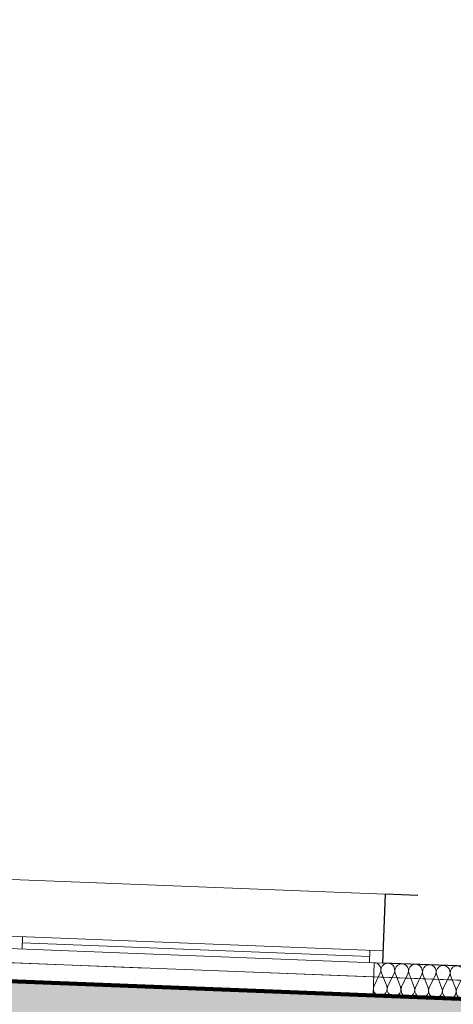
# Model space of a CAD drawing. Extents: x -134780 to 5540120, y 74663 to 5964901.
# Tile 24 of 71: x 5539586.28 to 5539588.93, y 5961325.86 to 5961331.86. Entities that reach past the tile are written whole.
import ezdxf

# ---------------------------------------------------------------- set-up
doc = ezdxf.new("R2010")
doc.units = 0
doc.header["$MEASUREMENT"] = 0
doc.set_wipeout_variables(frame=1)
doc.linetypes.add('L_0_06', pattern=[2, 1.5, -0.5])
for name, color, linetype, lineweight in [('312_budynek_ewidencyjny_Nr_Pióra__7', 7, 'Continuous', 13), ('Arch wyburzenia_Nr_Pióra__46', 5, 'Continuous', 13), ('Arch wykończenie_Nr_Pióra__46', 5, 'Continuous', 13), ('arch wypelnienia_Nr_Pióra__118', 7, 'Continuous', 211), ('bt_Nr_Pióra__7', 7, 'Continuous', 13), ('INWENT RZĘDNE_Nr_Pióra__15', 214, 'Continuous', 25), ('INWENT.ŚCIANY_Nr_Pióra__1', 7, 'Continuous', 25), ('mapa', 7, 'Continuous', 13), ('zasuwa_lub_zawor_Nr_Pióra__7', 7, 'Continuous', 13)]:
    doc.layers.add(name, color=color, linetype=linetype, lineweight=lineweight)
doc.layers.add('Arch ocieplenie', color=7, linetype='Continuous')
doc.layers.add('INWENT RZĘDNE', color=7, linetype='Continuous')
for name, color, linetype, lineweight, true_color in [('Arch ocieplenie_Nr_Pióra__22', 7, 'Continuous', 9, 0x7f7f7f), ('Arch okna_Nr_Pióra__4', 7, 'Continuous', 9, 0x029e21), ('arch wypelnienia_Nr_Pióra__17', 7, 'Continuous', 15, 0xdcd705)]:
    doc.layers.add(name, color=color, linetype=linetype, lineweight=lineweight, true_color=true_color)
doc.styles.add('GENERATED_STYLE_1', font='txt')

# ---------------------------------------------------------------- blocks, each defined once
blk = doc.blocks.new('Koty wysokościowe_3', base_point=(-132337.8203472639, 105885.6061099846))
at = {"layer": 'INWENT RZĘDNE_Nr_Pióra__15', "linetype": 'Continuous'}
for points in [[(-132337.8203472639, 105885.6061099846), (-131737.8203472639, 105885.6061099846), (-131783.4926277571, 106115.2161694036), (-131913.556278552, 106309.8701786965), (-132108.2102878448, 106439.9338294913), (-132337.8203472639, 106485.6061099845)], [(-132337.8203472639, 105885.6061099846), (-132937.8203472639, 105885.6061099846), (-132892.1480667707, 105655.9960505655), (-132762.0844159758, 105461.3420412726), (-132567.430406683, 105331.2783904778), (-132337.8203472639, 105285.6061099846)]]:
    blk.add_hatch(color=256, dxfattribs=at).paths.add_polyline_path(points, flags=0)
for p, q in [((-132337.8203472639, 104685.6061099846), (-132337.8203472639, 107085.6061099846)), ((-133537.8203472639, 105885.6061099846), (-131137.8203472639, 105885.6061099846))]:
    blk.add_line(p, q, dxfattribs=at)
blk.add_circle((-132337.8203472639, 105885.6061099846), 600.0000000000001, dxfattribs=at)
at = {"layer": 'INWENT RZĘDNE_Nr_Pióra__15', "insert": (-131137.8203472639, 107085.6061099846), "char_height": 1200, "attachment_point": 7, "style": 'GENERATED_STYLE_1'}
blk.add_mtext('{±0,00}', dxfattribs=at)
blk = doc.blocks.new('Izolacja cieplna 14_14', base_point=(-125390.8624989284, 100737.8472621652))
at = {"layer": 'Arch ocieplenie_Nr_Pióra__22', "linetype": 'Continuous'}
for p, q in [((-125392.8045369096, 100597.4124316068), (-125354.5653004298, 100676.7846614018)), ((-125347.4815649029, 100676.5077727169), (-125315.5544967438, 100594.3928860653)), ((-125308.468939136, 100594.115926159), (-125270.2297026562, 100673.4881559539)), ((-125263.1459671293, 100673.2112672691), (-125231.2188989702, 100591.0963806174)), ((-125224.1333413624, 100590.8194207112), (-125185.8941048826, 100670.1916505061)), ((-125178.8103693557, 100669.9147618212), (-125146.8833011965, 100587.7998751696)), ((-125139.7977435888, 100587.5229152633), (-125101.5585071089, 100666.8951450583)), ((-125094.4747715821, 100666.6182563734), (-125062.547703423, 100584.5033697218)), ((-125055.4621458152, 100584.2264098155), (-125017.2229093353, 100663.5986396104)), ((-125010.1391738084, 100663.3217509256), (-124978.2121056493, 100581.2068642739)), ((-124971.1265480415, 100580.9299043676), (-124932.8873115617, 100660.3021341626)), ((-124925.8035760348, 100660.0252454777), (-124893.8765078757, 100577.9103588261)), ((-124886.7909502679, 100577.6333989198), (-124848.5517137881, 100657.0056287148)), ((-124841.4679782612, 100656.7287400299), (-124809.5409101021, 100574.6138533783)), ((-124802.4553524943, 100574.336893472), (-124764.2161160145, 100653.7091232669)), ((-124757.1323804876, 100653.4322345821), (-124725.2053123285, 100571.3173479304)), ((-124718.1197547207, 100571.0403880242), (-124679.8805182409, 100650.4126178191)), ((-124672.796782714, 100650.1357291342), (-124640.8697145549, 100568.0208424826)), ((-124633.7841569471, 100567.7438825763), (-124595.5449204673, 100647.1161123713)), ((-124588.4611849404, 100646.8392236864), (-124556.5341167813, 100564.7243370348)), ((-124549.4485591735, 100564.4473771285), (-124511.2093226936, 100643.8196069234)), ((-124504.1255871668, 100643.5427182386), (-124472.1985190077, 100561.4278315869)), ((-124465.1129613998, 100561.1508716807), (-124426.87372492, 100640.5231014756)), ((-124419.7899893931, 100640.2462127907), (-124387.862921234, 100558.1313261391)), ((-124380.7773636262, 100557.8543662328), (-124342.5381271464, 100637.2265960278)), ((-124335.4543916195, 100636.9497073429), (-124303.5273234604, 100554.8348206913)), ((-124296.4417658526, 100554.557860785), (-124258.2025293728, 100633.9300905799)), ((-124251.1187938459, 100633.6532018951), (-124219.1917256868, 100551.5383152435)), ((-124212.106168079, 100551.2613553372), (-124173.8669315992, 100630.6335851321)), ((-124166.7831960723, 100630.3566964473), (-124134.8561279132, 100548.2418097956)), ((-124127.7705703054, 100547.9648498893), (-124089.5313338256, 100627.3370796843)), ((-124082.4475982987, 100627.0601909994), (-124050.5205301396, 100544.9453043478)), ((-124043.4349725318, 100544.6683444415), (-124005.195736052, 100624.0405742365)), ((-123998.1120005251, 100623.7636855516), (-123966.184932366, 100541.6487989)), ((-123959.0993747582, 100541.3718389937), (-123920.8601382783, 100620.7440687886)), ((-123913.7764027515, 100620.4671801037), (-123881.8493345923, 100538.3522934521)), ((-123874.7637769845, 100538.0753335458), (-123836.5245405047, 100617.4475633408)), ((-123829.4408049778, 100617.1706746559), (-123797.5137368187, 100535.0557880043)), ((-123790.4281792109, 100534.778828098), (-123752.1889427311, 100614.151057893)), ((-123745.1052072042, 100613.8741692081), (-123713.1781390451, 100531.7592825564)), ((-123706.0925814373, 100531.4823226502), (-123667.8533449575, 100610.8545524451)), ((-123660.7696094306, 100610.5776637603), (-123628.8425412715, 100528.4627771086)), ((-123621.7569836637, 100528.1858172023), (-123583.5177471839, 100607.5580469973)), ((-123576.434011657, 100607.2811583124), (-123544.5069434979, 100525.1662716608)), ((-123537.4213858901, 100524.8893117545), (-123499.1821494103, 100604.2615415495)), ((-123492.0984138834, 100603.9846528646), (-123460.1713457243, 100521.869766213)), ((-123453.0857881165, 100521.5928063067), (-123414.8465516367, 100600.9650361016)), ((-123407.7628161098, 100600.6881474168), (-123375.8357479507, 100518.5732607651)), ((-123368.7501903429, 100518.2963008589), (-123330.510953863, 100597.6685306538)), ((-123323.4272183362, 100597.3916419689), (-123291.500150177, 100515.2767553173)), ((-123284.4145925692, 100514.999795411), (-123246.1753560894, 100594.372025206)), ((-123239.0916205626, 100594.0951365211), (-123207.1645524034, 100511.9802498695)), ((-123200.0789947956, 100511.7032899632), (-123161.8397583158, 100591.0755197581)), ((-123154.7560227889, 100590.7986310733), (-123122.8289546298, 100508.6837444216)), ((-123115.743397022, 100508.4067845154), (-123077.5041605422, 100587.7790143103)), ((-123070.4204250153, 100587.5021256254), (-123038.4933568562, 100505.3872389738)), ((-123031.4077992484, 100505.1102790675), (-122993.1685627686, 100584.4825088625)), ((-122986.0848272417, 100584.2056201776), (-122954.1577590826, 100502.090733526)), ((-122947.0722014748, 100501.8137736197), (-122908.832964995, 100581.1860034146)), ((-122901.7492294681, 100580.9091147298), (-122869.822161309, 100498.7942280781)), ((-122862.7366037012, 100498.5172681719), (-122824.4973672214, 100577.8894979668)), ((-122817.4136316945, 100577.6126092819), (-122785.4865635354, 100495.4977226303)), ((-122778.4010059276, 100495.220762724), (-122740.1617694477, 100574.592992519)), ((-122733.0780339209, 100574.3161038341), (-122701.1509657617, 100492.2012171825)), ((-122694.0654081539, 100491.9242572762), (-122655.8261716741, 100571.2964870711)), ((-122648.7424361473, 100571.0195983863), (-122616.8153679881, 100488.9047117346)), ((-122609.7298103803, 100488.6277518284), (-122571.4905739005, 100567.9999816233)), ((-122564.4068383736, 100567.7230929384), (-122532.4797702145, 100485.6082062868)), ((-122525.3942126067, 100485.3312463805), (-122487.1549761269, 100564.7034761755)), ((-122480.0712406, 100564.4265874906), (-122448.1441724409, 100482.311700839)), ((-122441.0586148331, 100482.0347409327), (-122402.8193783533, 100561.4069707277)), ((-122395.7356428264, 100561.1300820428), (-122363.8085746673, 100479.0151953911)), ((-122356.7230170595, 100478.7382354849), (-122318.4837805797, 100558.1104652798)), ((-122311.4000450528, 100557.8335765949), (-122279.4729768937, 100475.7186899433)), ((-122272.3874192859, 100475.441730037), (-122234.1481828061, 100554.813959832)), ((-122227.0644472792, 100554.5370711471), (-122195.1373791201, 100472.4221844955)), ((-122188.0518215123, 100472.1452245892), (-122149.8125850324, 100551.5174543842)), ((-122142.7288495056, 100551.2405656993), (-122110.8017813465, 100469.1256790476)), ((-122103.7162237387, 100468.8487191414), (-122065.4769872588, 100548.2209489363)), ((-122058.393251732, 100547.9440602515), (-122026.4661835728, 100465.8291735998)), ((-122019.380625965, 100465.5522136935), (-121981.1413894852, 100544.9244434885)), ((-121974.0576539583, 100544.6475548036), (-121942.1305857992, 100462.532668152)), ((-121935.0450281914, 100462.2557082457), (-121896.8057917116, 100541.6279380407)), ((-121889.7220561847, 100541.3510493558), (-121857.7949880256, 100459.2361627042)), ((-121850.7094304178, 100458.9592027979), (-121812.470193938, 100538.3314325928)), ((-121805.3864584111, 100538.0545439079), (-121773.459390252, 100455.9396572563)), ((-121766.3738326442, 100455.6626973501), (-121728.1345961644, 100535.034927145)), ((-121721.0508606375, 100534.7580384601), (-121689.1237924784, 100452.6431518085)), ((-121682.0382348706, 100452.3661919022), (-121643.7989983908, 100531.7384216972)), ((-121636.7152628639, 100531.4615330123), (-121604.7881947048, 100449.3466463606)), ((-121597.702637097, 100449.0696864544), (-121559.4634006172, 100528.4419162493)), ((-121552.3796650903, 100528.1650275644), (-121520.4525969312, 100446.0501409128)), ((-121513.3670393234, 100445.7731810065), (-121475.1278028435, 100525.1454108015)), ((-121468.0440673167, 100524.8685221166), (-121436.1169991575, 100442.753635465)), ((-121429.0314415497, 100442.4766755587), (-121390.7922050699, 100521.8489053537)), ((-121383.708469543, 100521.5720166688), (-121351.7814013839, 100439.4571300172)), ((-121344.6958437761, 100439.1801701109), (-121306.4566072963, 100518.5523999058)), ((-121299.3728717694, 100518.275511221), (-121267.4458036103, 100436.1606245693)), ((-121260.3602460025, 100435.8836646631), (-121222.1210095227, 100515.255894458)), ((-121215.0372739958, 100514.9790057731), (-121183.1102058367, 100432.8641191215))]:
    blk.add_line(p, q, dxfattribs=at)
for centre, start_param, end_param in [((-125392.523823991, 100695.34502928), 4.299595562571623, 6.28318530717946), ((-125308.1900647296, 100692.048579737), 4.299595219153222, 8.26677440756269), ((-125223.854466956, 100688.7520742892), 4.299595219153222, 8.266774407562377), ((-125139.5188691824, 100685.4555688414), 4.299595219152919, 8.26677440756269), ((-125055.1832714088, 100682.1590633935), 4.299595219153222, 8.266774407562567), ((-124970.8476736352, 100678.8625579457), 4.299595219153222, 8.266774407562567), ((-124886.5120758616, 100675.5660524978), 4.299595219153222, 8.266774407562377), ((-124802.176478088, 100672.26954705), 4.299595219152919, 8.26677440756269), ((-124717.8408803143, 100668.9730416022), 4.299595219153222, 8.26677440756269), ((-124633.5052825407, 100665.6765361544), 4.299595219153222, 8.26677440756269), ((-124549.1696847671, 100662.3800307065), 4.299595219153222, 8.266774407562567), ((-124464.8340869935, 100659.0835252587), 4.299595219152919, 8.266774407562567), ((-124380.4984892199, 100655.7870198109), 4.299595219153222, 8.26677440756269), ((-124296.1628914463, 100652.490514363), 4.299595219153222, 8.26677440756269), ((-124211.8272936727, 100649.1940089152), 4.299595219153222, 8.26677440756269), ((-124127.491695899, 100645.8975034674), 4.299595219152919, 8.26677440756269), ((-124043.1560981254, 100642.6009980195), 4.299595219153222, 8.266774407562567), ((-123958.8205003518, 100639.3044925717), 4.299595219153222, 8.266774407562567), ((-123874.4849025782, 100636.0079871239), 4.299595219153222, 8.26677440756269), ((-123790.1493048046, 100632.711481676), 4.299595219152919, 8.26677440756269), ((-123705.813707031, 100629.4149762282), 4.299595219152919, 8.26677440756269), ((-123621.4781092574, 100626.1184707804), 4.299595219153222, 8.266774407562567), ((-123537.1425114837, 100622.8219653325), 4.299595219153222, 8.266774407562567), ((-123452.8069137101, 100619.5254598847), 4.299595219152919, 8.26677440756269), ((-123368.4713159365, 100616.2289544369), 4.299595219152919, 8.26677440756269), ((-123284.1357181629, 100612.932448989), 4.299595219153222, 8.26677440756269), ((-123199.8001203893, 100609.6359435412), 4.299595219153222, 8.26677440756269), ((-123115.4645226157, 100606.3394380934), 4.299595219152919, 8.266774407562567), ((-123031.1289248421, 100603.0429326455), 4.299595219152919, 8.266774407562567), ((-122946.7933270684, 100599.7464271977), 4.299595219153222, 8.266774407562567), ((-122862.4577292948, 100596.4499217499), 4.299595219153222, 8.26677440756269), ((-122778.1221315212, 100593.153416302), 4.299595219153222, 8.266774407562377), ((-122693.7865337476, 100589.8569108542), 4.299595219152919, 8.26677440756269), ((-122609.450935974, 100586.5604054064), 4.299595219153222, 8.26677440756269), ((-122525.1153382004, 100583.2638999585), 4.299595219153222, 8.266774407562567), ((-122440.7797404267, 100579.9673945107), 4.299595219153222, 8.266774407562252), ((-122356.4441426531, 100576.6708890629), 4.299595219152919, 8.26677440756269), ((-122272.1085448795, 100573.3743836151), 4.299595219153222, 8.26677440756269), ((-122187.7729471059, 100570.0778781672), 4.299595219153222, 8.26677440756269), ((-125354.845966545, 100578.85204594), 1.158003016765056, 5.125182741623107), ((-125270.5103687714, 100575.5555404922), 1.158003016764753, 5.125182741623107), ((-125186.1747709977, 100572.2590350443), 1.158003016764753, 5.125182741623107), ((-125101.8391732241, 100568.9625295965), 1.158003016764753, 5.12518274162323), ((-125017.5035754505, 100565.6660241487), 1.158003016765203, 5.12518274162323), ((-124933.1679776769, 100562.3695187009), 1.158003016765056, 5.125182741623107), ((-124848.8323799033, 100559.073013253), 1.158003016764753, 5.125182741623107), ((-124764.4967821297, 100555.7765078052), 1.158003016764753, 5.125182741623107), ((-124680.1611843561, 100552.4800023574), 1.158003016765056, 5.125182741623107), ((-124595.8255865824, 100549.1834969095), 1.158003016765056, 5.12518274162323), ((-124511.4899888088, 100545.8869914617), 1.1580030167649, 5.12518274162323), ((-124427.1543910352, 100542.5904860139), 1.158003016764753, 5.125182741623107), ((-124342.8187932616, 100539.293980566), 1.158003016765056, 5.125182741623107), ((-124258.483195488, 100535.9974751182), 1.158003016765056, 5.125182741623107), ((-122103.4373493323, 100566.7813727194), 4.299595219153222, 8.26677440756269), ((-122019.1017515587, 100563.4848672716), 4.299595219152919, 8.266774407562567), ((-121934.7661537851, 100560.1883618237), 4.299595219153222, 8.266774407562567), ((-121850.4305560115, 100556.8918563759), 4.299595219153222, 8.26677440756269), ((-121766.0949582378, 100553.5953509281), 4.299595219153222, 8.26677440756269), ((-121681.7593604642, 100550.2988454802), 4.299595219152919, 8.26677440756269), ((-121597.4237626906, 100547.0023400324), 4.299595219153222, 8.26677440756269), ((-121513.088164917, 100543.7058345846), 4.299595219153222, 8.266774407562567), ((-121428.7525671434, 100540.4093291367), 4.299595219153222, 8.266774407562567), ((-121344.4169693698, 100537.1128236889), 4.299595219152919, 8.26677440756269), ((-121260.0813715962, 100533.8163182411), 4.299595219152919, 8.26677440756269), ((-121175.7457738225, 100530.5198127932), 6.283185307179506, 8.26677440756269), ((-124174.1475977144, 100532.7009696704), 1.158003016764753, 5.12518274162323), ((-124089.8119999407, 100529.4044642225), 1.158003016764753, 5.12518274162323), ((-124005.4764021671, 100526.1079587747), 1.158003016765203, 5.12518274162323), ((-123921.1408043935, 100522.8114533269), 1.158003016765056, 5.125182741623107), ((-123836.8052066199, 100519.514947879), 1.158003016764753, 5.125182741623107), ((-123752.4696088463, 100516.2184424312), 1.158003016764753, 5.125182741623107), ((-123668.1340110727, 100512.9219369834), 1.158003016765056, 5.125182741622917), ((-123583.7984132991, 100509.6254315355), 1.158003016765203, 5.12518274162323), ((-123499.4628155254, 100506.3289260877), 1.1580030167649, 5.12518274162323), ((-123415.1272177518, 100503.0324206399), 1.158003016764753, 5.125182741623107), ((-123330.7916199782, 100499.7359151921), 1.158003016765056, 5.125182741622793), ((-123246.4560222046, 100496.4394097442), 1.158003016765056, 5.125182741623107), ((-123162.120424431, 100493.1429042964), 1.158003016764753, 5.12518274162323), ((-123077.7848266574, 100489.8463988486), 1.1580030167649, 5.12518274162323), ((-122993.4492288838, 100486.5498934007), 1.158003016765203, 5.125182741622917), ((-122909.1136311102, 100483.2533879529), 1.158003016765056, 5.125182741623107), ((-122824.7780333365, 100479.9568825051), 1.158003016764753, 5.125182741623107), ((-122740.4424355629, 100476.6603770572), 1.158003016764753, 5.125182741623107), ((-122656.1068377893, 100473.3638716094), 1.158003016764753, 5.12518274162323), ((-122571.7712400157, 100470.0673661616), 1.158003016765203, 5.12518274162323), ((-122487.4356422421, 100466.7708607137), 1.158003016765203, 5.12518274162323), ((-122403.1000444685, 100463.4743552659), 1.158003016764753, 5.125182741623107), ((-122318.7644466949, 100460.1778498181), 1.158003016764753, 5.125182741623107), ((-122234.4288489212, 100456.8813443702), 1.158003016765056, 5.125182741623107), ((-122150.0932511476, 100453.5848389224), 1.158003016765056, 5.12518274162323), ((-122065.757653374, 100450.2883334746), 1.158003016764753, 5.12518274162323), ((-121981.4220556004, 100446.9918280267), 1.1580030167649, 5.12518274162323), ((-121897.0864578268, 100443.6953225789), 1.158003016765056, 5.125182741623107), ((-121812.7508600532, 100440.3988171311), 1.158003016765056, 5.125182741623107), ((-121728.4152622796, 100437.1023116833), 1.158003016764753, 5.125182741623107), ((-121644.0796645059, 100433.8058062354), 1.158003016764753, 5.125182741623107), ((-121559.7440667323, 100430.5093007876), 1.158003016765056, 5.12518274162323), ((-121475.4084689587, 100427.2127953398), 1.158003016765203, 5.12518274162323), ((-121391.0728711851, 100423.9162898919), 1.1580030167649, 5.12518274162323), ((-121306.7372734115, 100420.6197844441), 1.158003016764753, 5.125182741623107), ((-121222.4016756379, 100417.3232789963), 1.158003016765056, 5.125182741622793)]:
    blk.add_ellipse(centre, major_axis=(1.661325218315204, 42.5022368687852), ratio=0.9921097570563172, start_param=start_param, end_param=end_param, dxfattribs=at)
blk = doc.blocks.new('mapa')
at = {"layer": 'arch wypelnienia_Nr_Pióra__17', "linetype": 'Continuous', "lineweight": 0}
blk.add_hatch(color=253, dxfattribs=at).paths.add_polyline_path([(5539592.70566182, 5961325.746081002), (5539585.755968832, 5961326.017728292), (5539585.740345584, 5961325.618033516), (5539593.089733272, 5961325.330761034), (5539593.105356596, 5961325.730457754)], flags=0)
at = {"layer": '312_budynek_ewidencyjny_Nr_Pióra__7', "color": 252, "linetype": 'Continuous', "flags": 128}
blk.add_lwpolyline([(5539592.23, 5961325.88), (5539579.560000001, 5961326.370000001)], dxfattribs=at)
at = {"layer": 'Arch okna_Nr_Pióra__4', "color": 252, "linetype": 'Continuous'}
for p, q in [((5539588.513097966, 5961326.530433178), (5539586.234837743, 5961326.619485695)), ((5539588.499622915, 5961326.185696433), (5539586.22136269, 5961326.27474895)), ((5539586.301301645, 5961326.271624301), (5539586.298372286, 5961326.19668153)), ((5539588.418219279, 5961326.151349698), (5539586.299836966, 5961326.234152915)), ((5539588.496693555, 5961326.110753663), (5539586.218433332, 5961326.19980618)), ((5539588.419683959, 5961326.188821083), (5539588.416754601, 5961326.113878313)), ((5539588.438920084, 5961325.912859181), (5539586.260583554, 5961325.998005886))]:
    blk.add_line(p, q, dxfattribs=at)
at = {"layer": 'Arch wyburzenia_Nr_Pióra__46', "color": 252, "linetype": 'Continuous'}
blk.add_line((5539588.446731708, 5961326.112706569), (5539588.438920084, 5961325.912859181), dxfattribs=at)
at = {"layer": 'Arch wykończenie_Nr_Pióra__46', "color": 252, "linetype": 'Continuous'}
blk.add_line((5539588.438920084, 5961325.912859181), (5539592.70566182, 5961325.746081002), dxfattribs=at)
at = {"layer": 'arch wypelnienia_Nr_Pióra__118', "linetype": 'Continuous', "flags": 128}
blk.add_lwpolyline([(5539579.088503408, 5961327.108979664), (5539579.056085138, 5961326.279612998), (5539592.70566182, 5961325.746081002), (5539592.738079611, 5961326.575449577), (5539592.438309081, 5961326.587167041), (5539592.731244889, 5961334.081442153), (5539592.877268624, 5961337.808595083), (5539594.915375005, 5961337.728916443), (5539595.057323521, 5961341.359881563), (5539593.023003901, 5961341.435626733), (5539593.468662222, 5961352.947035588), (5539593.768433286, 5961352.935317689), (5539593.78718122, 5961353.414952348), (5539593.28756275, 5961353.434481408), (5539593.290535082, 5961353.510523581), (5539586.99, 5961353.68), (5539586.89, 5961350.36), (5539580.53, 5961350.62), (5539580.536283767, 5961350.808512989), (5539580.015547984, 5961350.825870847), (5539579.996800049, 5961350.346236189), (5539580.296571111, 5961350.334519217), (5539579.388274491, 5961327.097264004)], close=True, dxfattribs=at)
at = {"layer": 'bt_Nr_Pióra__7', "color": 252, "linetype": 'L_0_06'}
blk.add_line((5539579.560000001, 5961326.370000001), (5539592.23, 5961325.88), dxfattribs=at)
at = {"layer": 'INWENT.ŚCIANY_Nr_Pióra__1', "color": 252, "linetype": 'Continuous'}
for p, q in [((5539588.513097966, 5961326.530433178), (5539588.496693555, 5961326.110753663)), ((5539588.712945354, 5961326.522621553), (5539588.513097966, 5961326.530433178)), ((5539592.213854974, 5961325.965457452), (5539588.496693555, 5961326.110753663))]:
    blk.add_line(p, q, dxfattribs=at)
at = {"layer": 'Arch ocieplenie', "color": 252, "linetype": 'Continuous', "lineweight": 9, "xscale": 0.001, "yscale": 0.001, "zscale": 0.001}
blk.add_blockref('Izolacja cieplna 14_14', (5539588.446731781, 5961326.112708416), dxfattribs=at)
at = {"layer": 'INWENT RZĘDNE', "color": 252, "lineweight": 25, "xscale": 0.001, "yscale": 0.001, "zscale": 0.001}
blk.add_blockref('Koty wysokościowe_3', (5539581.499773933, 5961331.260467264), dxfattribs=at)

msp = doc.modelspace()

# ---------------------------------------------------------------- block references
at = {"layer": 'mapa', "color": 4, "lineweight": 40}
msp.add_blockref('mapa', (0, 0), dxfattribs=at)

# ---------------------------------------------------------------- next in the draw order: wipeouts: each hides what was drawn before it
msp.add_wipeout([(5539444.712994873, 5961266.962800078), (5539444.712994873, 5961415.462800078), (5539654.712994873, 5961415.462800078), (5539651.712994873, 5961412.412800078), (5539457.212994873, 5961412.412800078), (5539457.212994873, 5961270.012800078), (5539651.712994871, 5961270.012800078), (5539654.712994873, 5961266.962800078)]).dxf.layer = 'zasuwa_lub_zawor_Nr_Pióra__7'

doc.saveas('drawing.dxf')
